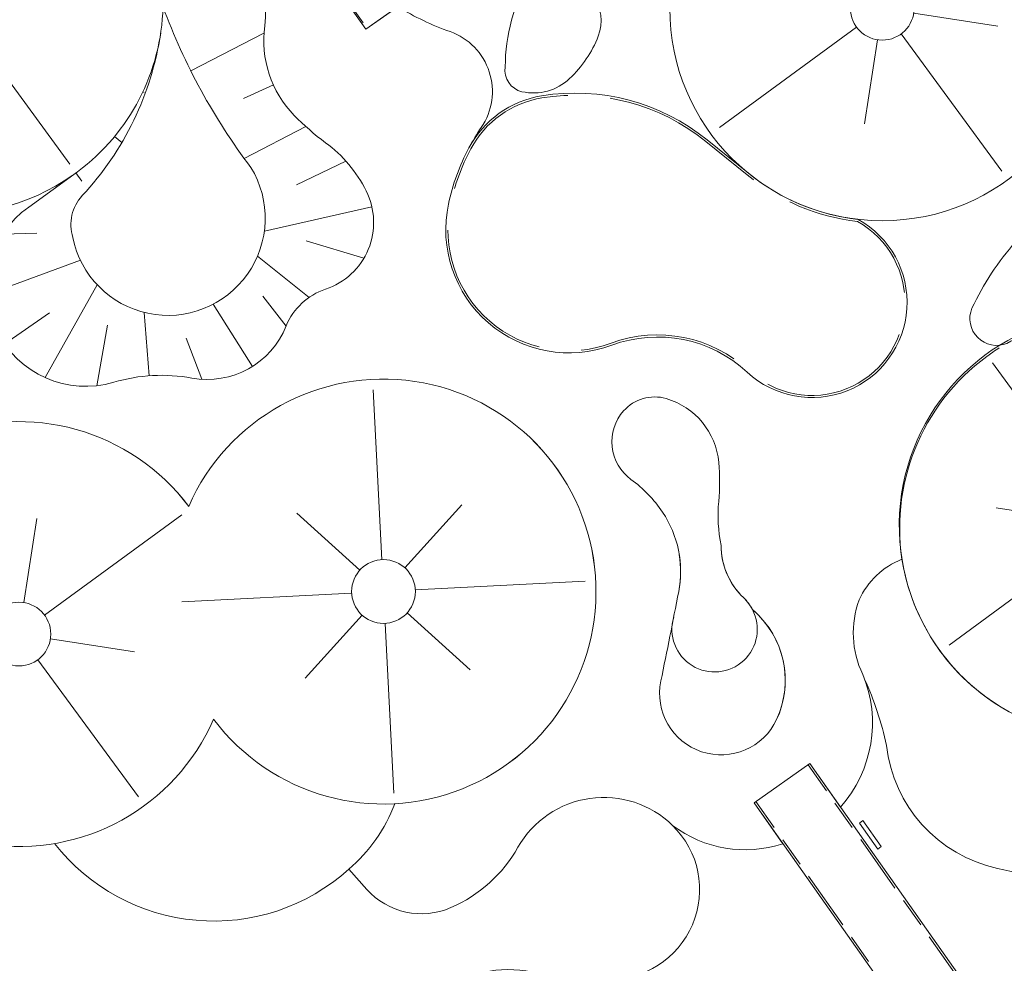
# Model space of a CAD drawing. Header units: metres. Extents: x 150385 to 171486, y 478588 to 485023.
# Tile 115 of 256: x 151031 to 151078, y 484048 to 484092. Entities that reach past the tile are written whole.
import ezdxf

# ---------------------------------------------------------------- set-up
doc = ezdxf.new("R2010")
doc.units = ezdxf.units.M
for name, pattern in [('VH-GAZONBAND_100X200', [9.5, 7.5, -2]), ('VH-OPSLUITBAND_100X200', [16, 8, -2, 4, -2]), ('VH-OPSLUITBAND_60X200', [12, 6, -2, 2, -2])]:
    doc.linetypes.add(name, pattern=pattern)
for name, color, linetype, lineweight, true_color in [('N-GV-GR-MATERIAALGRENS-G', 7, 'Continuous', 25, 0x6cbf40), ('N2-GV-GW-TALUDARCERING-G', 7, 'Continuous', 15, 0x738c74), ('N2-WE-GW-GRONDWERKLIJN-G', 7, 'Continuous', 30, 0x4d4d4d)]:
    doc.layers.add(name, color=color, linetype=linetype, lineweight=lineweight, true_color=true_color)
for name, color, linetype, lineweight in [('N2-WE-VH-KANTOPSLUITING_ACHTERKANTBAND-G', 7, 'Continuous', 5), ('N2-WE-VH-KANTOPSLUITING_GAZONBAND-ANTRACIET_100X200-G', 7, 'VH-GAZONBAND_100X200', 35), ('N2-WE-VH-KANTOPSLUITING_OPSLUITBAND-ANTRACIET_100X200-G', 7, 'VH-OPSLUITBAND_100X200', 35), ('N2-WE-VH-KANTOPSLUITING_OPSLUITBAND_60X200-G', 7, 'VH-OPSLUITBAND_60X200', 35), ('N2-WE-VH-MATERIAALGRENS-G', 7, 'Continuous', 9)]:
    doc.layers.add(name, color=color, linetype=linetype, lineweight=lineweight)

msp = doc.modelspace()

# ---------------------------------------------------------------- linework, layer by layer
at = {"layer": 'N-GV-GR-MATERIAALGRENS-G', "color": 7, "lineweight": 5, "flags": 128}
for points in [[(151070.99, 484061.46, -0.052679), (151072.025, 484058.337, 0.321659), (151077.251, 484052.544, -0.023637), (151081.785, 484051.284, 0.049191), (151084.833, 484050.602, 0.217623), (151088.861, 484051.879, -0.217623), (151093.491, 484053.346, 0.217623), (151095.495, 484053.981, -0.258598), (151101.537, 484055.392, 0.171369), (151107.048, 484055.738, 0.581412), (151108.074, 484064.592)], [(151061.956, 484054.572, -0.68577), (151058.867, 484047.338, -0.032309), (151055.046, 484047.72, 0.224568), (151050.843, 484046.522, 0.007691), (151048.23, 484044.161, -0.36948), (151035.715, 484043.63, 0.038305), (151030.772, 484046.932, 0.169129), (151027.2, 484047.571, -0.302927), (151019.767, 484050.984, 0.145964), (151016.199, 484054.169, -0.42092), (151013.485, 484060.755, -0.42092)], [(151046.716, 484052.506, -0.434608), (151032.877, 484053.717)]]:
    msp.add_lwpolyline(points, format="xyb", dxfattribs=at)
at = {"layer": 'N2-GV-GW-TALUDARCERING-G', "color": 7, "lineweight": 5}
for p, q in [((151042.73, 484091.852), (151039.288, 484090.08)), ((151043.175, 484089.417), (151041.767, 484088.775)), ((151037.03, 484089.095), (151037.09, 484089.068)), ((151044.7, 484087.461), (151041.798, 484085.962)), ((151035.696, 484086.989), (151036.043, 484086.703)), ((151046.588, 484085.829), (151044.265, 484084.713)), ((151033.882, 484085.279), (151034.163, 484084.89)), ((151047.81, 484083.676), (151042.747, 484082.534)), ((151030.442, 484082.402), (151032.038, 484082.441)), ((151047.432, 484081.264), (151044.713, 484082.088)), ((151029.71, 484079.558), (151034.091, 484081.171)), ((151044.861, 484079.423), (151042.425, 484081.36)), ((151032.43, 484075.649), (151034.885, 484080.013)), ((151043.768, 484078.063), (151042.672, 484079.482)), ((151037.321, 484075.731), (151037.099, 484078.712)), ((151042.192, 484076.175), (151040.346, 484079.1)), ((151030.531, 484077.229), (151032.64, 484078.696)), ((151034.87, 484075.265), (151035.366, 484078.115)), ((151039.809, 484075.565), (151039.068, 484077.503))]:
    msp.add_line(p, q, dxfattribs=at)
at = {"layer": 'N2-GV-GW-TALUDARCERING-G', "color": 7, "lineweight": 5, "flags": 128}
for points in [[(151073.305, 484092.8), (151077.259, 484092.192)], [(151028.868, 484092.141), (151033.6, 484085.691)], [(151070.613, 484092.14), (151064.163, 484087.409)], [(151072.71, 484091.818), (151077.442, 484085.368)], [(151071.595, 484091.545), (151070.987, 484087.592)], [(151081.737, 484069.885), (151077.005, 484076.335)], [(151048.277, 484067.077), (151047.869, 484075.066)], [(151049.359, 484066.692), (151052.039, 484069.661)], [(151081.141, 484068.903), (151077.188, 484069.511)], [(151031.427, 484065.058), (151032.034, 484069.011)], [(151032.408, 484064.462), (151038.859, 484069.194)], [(151047.24, 484066.584), (151044.271, 484069.264)], [(151081.414, 484067.788), (151074.964, 484063.056)], [(151049.851, 484065.655), (151057.841, 484066.063)], [(151046.855, 484065.502), (151038.866, 484065.094)], [(151047.348, 484064.465), (151044.668, 484061.496)], [(151049.467, 484064.573), (151052.436, 484061.893)], [(151048.43, 484064.081), (151048.838, 484056.091)], [(151032.682, 484063.347), (151036.635, 484062.74)], [(151032.086, 484062.366), (151036.818, 484055.915)]]:
    msp.add_lwpolyline(points, dxfattribs=at)
at = {"layer": 'N2-WE-GW-GRONDWERKLIJN-G', "color": 7, "lineweight": 5, "flags": 128}
for points in [[(151037.977, 484093.09, 1.407999), (151019.991, 484087.336)], [(151041.719, 484095.726), (151042.004, 484095.322, -0.189182), (151042.765, 484092.198, 0.231001), (151044.153, 484087.988, 0.040643), (151045.629, 484086.701, -0.118058), (151047.539, 484084.432, -0.456883), (151045.625, 484079.804, 0.217425), (151043.775, 484078.082, -0.357883), (151039.334, 484075.623, 0.11807), (151035.667, 484075.427, -0.848268), (151031.661, 484083.674), (151033.961, 484085.336, 0.229841), (151037.977, 484093.09)], [(151026.467, 484083.466, 0.193597), (151033.734, 484085.171)]]:
    msp.add_lwpolyline(points, format="xyb", dxfattribs=at)
at = {"layer": 'N2-WE-GW-GRONDWERKLIJN-G', "color": 7, "lineweight": 5}
msp.add_lwpolyline([(151037.977, 484093.09, 0.072899), (151042.11, 484085.54, -1.194097), (151033.733, 484082.245, -0.269959), (151034.178, 484084.208, 0.151766), (151037.869, 484091.861)], format="xyb", dxfattribs=at)
at = {"layer": 'N2-WE-GW-GRONDWERKLIJN-G', "color": 7, "lineweight": 5, "flags": 128}
for points in [[(151081.913, 484078.65, 1.727814), (151091.599, 484064.265, 1.45397), (151101.875, 484079.86, 1.011301)], [(151040.361, 484059.568, 3.69558), (151039.191, 484069.585, 3.69558)]]:
    msp.add_lwpolyline(points, format="xyb", close=True, dxfattribs=at)
at = {"layer": 'N2-WE-GW-GRONDWERKLIJN-G', "color": 7, "lineweight": 5}
for centre, radius in [((151071.823, 484093.028), 10), ((151071.823, 484093.028), 1.5), ((151048.353, 484065.579), 1.5), ((151031.199, 484063.575), 1.5)]:
    msp.add_circle(centre, radius, dxfattribs=at)
at = {"layer": 'N2-WE-VH-KANTOPSLUITING_ACHTERKANTBAND-G', "color": 7, "lineweight": 5, "flags": 128}
for points in [[(151084.335, 484034.884), (151144.199, 484077.07), (151105.074, 484132.589), (151047.53, 484092.038), (151046.424, 484093.607), (151051.179, 484096.958)], [(151085.407, 484033.363), (151068.786, 484056.949)], [(151082.791, 484031.52), (151066.17, 484055.106)]]:
    msp.add_lwpolyline(points, dxfattribs=at)
msp.add_lwpolyline([(151065.524, 484085.261), (151063.581, 484086.836, 0.213817), (151055.796, 484088.908, 0.234072), (151052.377, 484086.461, 0.070199), (151051.411, 484083.814, 0.590875), (151059.096, 484077.169, -0.282695), (151065.474, 484075.899, 1.128455), (151070.687, 484083.092, -0.142851)], format="xyb", close=True, dxfattribs=at)
at = {"layer": 'N2-WE-VH-KANTOPSLUITING_GAZONBAND-ANTRACIET_100X200-G', "color": 7, "lineweight": 5, "flags": 128}
msp.add_lwpolyline([(151065.461, 484085.183), (151063.518, 484086.758, 0.213817), (151055.812, 484088.809, 0.234072), (151052.465, 484086.414, 0.070199), (151051.509, 484083.793, 0.590875), (151059.061, 484077.263, -0.282695), (151065.542, 484075.972, 1.125894), (151070.656, 484082.995, -0.142345), (151065.461, 484085.183)], format="xyb", dxfattribs=at)
at = {"layer": 'N2-WE-VH-KANTOPSLUITING_OPSLUITBAND-ANTRACIET_100X200-G', "color": 7, "lineweight": 5, "ltscale": 0.35, "flags": 128}
for points in [[(151085.325, 484033.306), (151068.33, 484057.422)], [(151082.873, 484031.578), (151065.878, 484055.694)]]:
    msp.add_lwpolyline(points, dxfattribs=at)
at = {"layer": 'N2-WE-VH-KANTOPSLUITING_OPSLUITBAND_60X200-G', "color": 7, "lineweight": 5, "flags": 128}
msp.add_lwpolyline([(151084.37, 484034.835), (151144.283, 484077.055), (151105.089, 484132.673), (151047.545, 484092.121), (151046.508, 484093.592), (151051.215, 484096.91)], dxfattribs=at)
at = {"layer": 'N2-WE-VH-MATERIAALGRENS-G', "color": 7, "lineweight": 5, "flags": 128}
for points in [[(151044.334, 484097.57), (151044.909, 484096.751, 0.073312), (151047.303, 484094.226), (151046.424, 484093.607), (151047.53, 484092.038), (151049.032, 484093.096, 0.051014), (151051.488, 484091.928, -0.4922), (151052.955, 484087.415, 0.027672), (151052.377, 484086.461, 0.027672)], [(151054.082, 484090.27, -0.127584), (151055.205, 484094.507, -0.537093), (151057.138, 484094.775, -0.033851), (151058.184, 484093.617, -0.266669), (151058.462, 484091.716, -0.109947), (151057.109, 484089.716, -0.249632), (151054.87, 484089.101, -0.392233), (151054.082, 484090.27, -0.839606)], [(151108.926, 484066.178, -0.584902), (151091.599, 484064.265, -0.731521), (151072.749, 484067.096, -0.287373), (151077.033, 484076.848, -0.008888), (151077.33, 484077.044, -0.008888)], [(151064.243, 484067.745, 0.205421), (151065.292, 484065.291, -0.082113), (151065.714, 484064.732, -0.336322), (151066.854, 484059.553, -0.888147), (151061.405, 484061.368, 0.003128), (151062.244, 484065.576, 0.088178), (151062.27, 484067.326, 0.088178)], [(151072.749, 484067.1, 0.000092), (151072.749, 484067.096, 0.197626), (151070.739, 484065.184, 0.203631), (151070.903, 484061.679, -0.288826), (151069.853, 484055.435), (151068.412, 484057.48), (151065.796, 484055.637), (151067.143, 484053.71, -0.24606), (151061.956, 484054.572, 0.491114), (151054.681, 484053.54, -0.161971), (151051.529, 484050.703, -0.323022), (151047.566, 484051.561), (151046.716, 484052.506)], [(151072.747, 484067.107, 0.000189), (151072.749, 484067.1, 0.000189)], [(151062.009, 484064.368, 1.484097), (151065.714, 484064.732, 0.082113), (151065.292, 484065.291)], [(151046.716, 484052.506, 0.125531), (151048.888, 484055.593)]]:
    msp.add_lwpolyline(points, format="xyb", dxfattribs=at)
for points in [[(151078.113, 484082.05, -0.080434), (151081.618, 484084.978, -0.662588), (151084.987, 484082.495, 0.045316), (151084.667, 484080.29, 0.183377), (151085.6, 484077.37, -0.974451), (151083.069, 484075.248, 0.073464), (151080.802, 484077.159, 0.284471), (151077.687, 484077.257, -0.668933), (151076.043, 484078.908, -0.072449)], [(151061.486, 484069.311, 0.087582), (151059.998, 484070.857, -0.443182), (151059.653, 484074.082, -0.288855), (151061.656, 484074.659, -0.309727), (151064.13, 484071.651, -0.044888), (151064.126, 484069.82, 0.073538), (151064.243, 484067.745, 0.195504), (151065.201, 484065.381, -0.089531), (151065.714, 484064.732, -0.029297), (151066.085, 484064.377, -0.304029), (151066.854, 484059.553, -0.888147), (151061.405, 484061.368, 0.003128), (151062.244, 484065.576, 0.198006)]]:
    msp.add_lwpolyline(points, format="xyb", close=True, dxfattribs=at)
msp.add_lwpolyline([(151070.751, 484054.682), (151071.615, 484053.456), (151071.779, 484053.572), (151070.915, 484054.798)], close=True, dxfattribs=at)
at = {"layer": 'N2-WE-VH-MATERIAALGRENS-G', "color": 7, "lineweight": 5}
msp.add_circle((151071.823, 484093.027), 10, dxfattribs=at)
for centre, start, end in [((151048.353, 484065.579), 216.9443, 156.3793), ((151031.199, 484063.575), 36.9443, 336.3793)]:
    msp.add_arc(centre, 10, start, end, dxfattribs=at)

doc.saveas('drawing.dxf')
